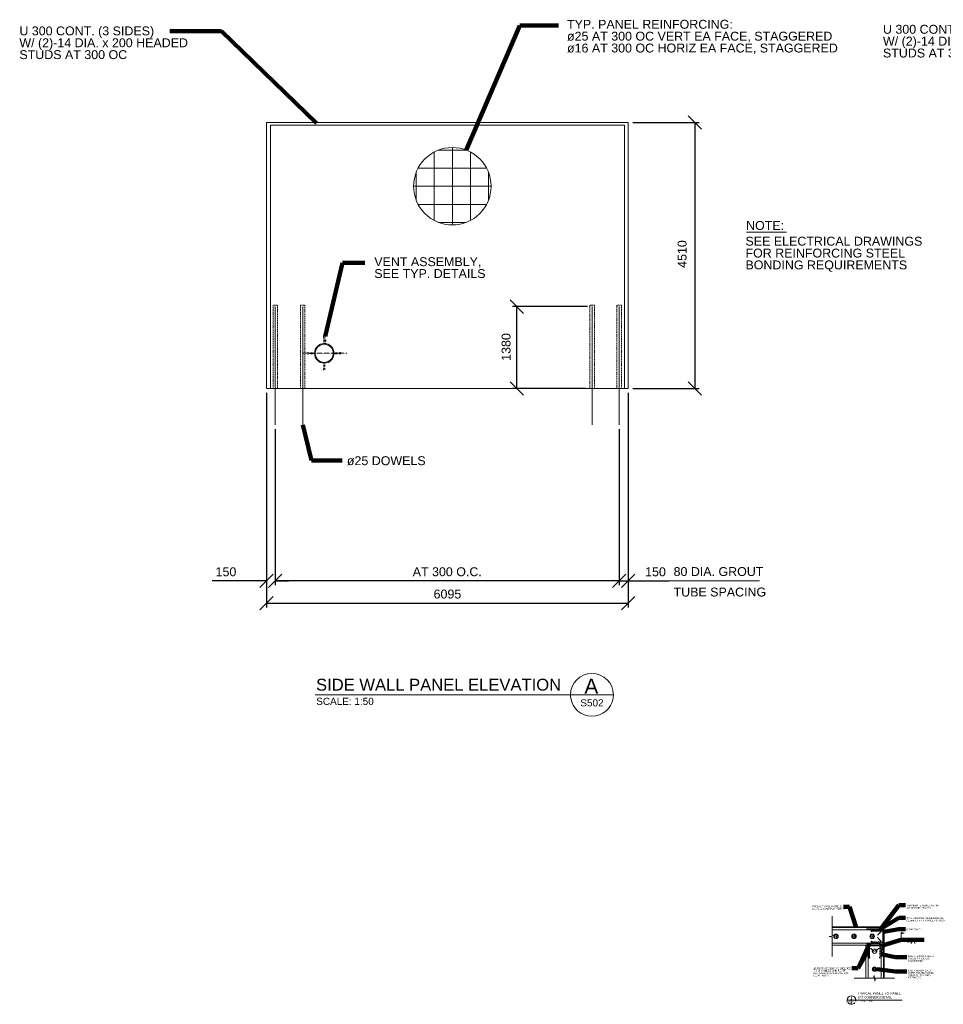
# Model space of a CAD drawing. Header units: inches. Extents: x -17073 to 14321, y -791 to 15809.
# Tile 1 of 2: x -17073 to -1508, y -791 to 15809. Entities that reach past the tile are written whole.
import ezdxf

# ---------------------------------------------------------------- set-up
doc = ezdxf.new("R2010")
doc.units = ezdxf.units.IN
doc.header["$LTSCALE"] = 0.5
doc.header["$MEASUREMENT"] = 0
for name, pattern in [('CENTER2', [1.125, 0.75, -0.125, 0.125, -0.125]), ('DASHED', [0.75, 0.5, -0.25]), ('DGN2', [40.699456, 20.349728, -20.349728]), ('DGN3', [61.049184, 40.699456, -20.349728]), ('HIDDEN2', [0.1875, 0.125, -0.0625])]:
    doc.linetypes.add(name, pattern=pattern)
doc.layers.get('Defpoints').update_dxf_attribs({"color": 5, "lineweight": 0})
for name, color, linetype, lineweight in [('G-ANN-TTLB', 7, 'Continuous', 0), ('G-ANNO-DIM', 1, 'Continuous', 0), ('G-ANNO-PATT', 9, 'Continuous', 0), ('G-ANNO-TEXT', 7, 'Continuous', 0), ('Level 1', 7, 'Continuous', 0), ('S-ANNO-DIMS', 2, 'Continuous', 0), ('S-ANNO-TEXT', 3, 'Continuous', 0), ('S-FNDN-WALL-CONC', 4, 'Continuous', 0), ('S-REIN-RBAR', 5, 'Continuous', 13), ('S-SECT-RBAR', 5, 'Continuous', 0), ('S-STRL-MISC', 2, 'Continuous', 0), ('S-WALL-LOAD', 3, 'Continuous', 13)]:
    doc.layers.add(name, color=color, linetype=linetype, lineweight=lineweight)
doc.styles.add('1 10', font='arial.ttf', dxfattribs={"height": 30})
doc.styles.add('1 20', font='arial.ttf', dxfattribs={"height": 60})
doc.styles.add('1 50', font='arial.ttf', dxfattribs={"height": 150})
doc.styles.get("Standard").update_dxf_attribs({"font": 'ARCHSTYL.shx', "width": 0.75, "height": 50.8})
doc.styles.add('SUBTITLE 4.7625', font='romans.shx', dxfattribs={"width": 0.8, "height": 4762.5})
doc.styles.add('TITLE20', font='simplex.shx', dxfattribs={"height": 127000})
doc.dimstyles.new('1 10', dxfattribs={"dimtxt": 30, "dimasz": 45, "dimexe": 15, "dimexo": 15, "dimgap": 15, "dimtad": 1, "dimdec": 0, "dimlfac": 0.003281, "dimzin": 11, "dimdsep": 46, "dimlunit": 3, "dimtxsty": '1 10', "dimblk1": 'OBLIQUE', "dimblk2": 'OBLIQUE', "dimsah": 1, "dimcen": 0, "dimadec": 4, "dimazin": 3, "dimtfac": 1, "dimtdec": 0, "dimtix": 1, "dimtofl": 0, "dimtmove": 0, "dimatfit": 3, "dimfxl": 1, "dimtolj": 1, "dimtzin": 0, "dimarcsym": 0})
doc.dimstyles.new('1 20', dxfattribs={"dimtxt": 60, "dimasz": 90, "dimexe": 30, "dimexo": 30, "dimgap": 30, "dimtad": 1, "dimdec": 0, "dimlfac": 0.003281, "dimzin": 11, "dimdsep": 46, "dimlunit": 3, "dimtxsty": '1 20', "dimblk1": 'OBLIQUE', "dimblk2": 'OBLIQUE', "dimsah": 1, "dimcen": 0, "dimadec": 4, "dimazin": 3, "dimtfac": 1, "dimtdec": 0, "dimtix": 1, "dimtofl": 0, "dimtmove": 0, "dimatfit": 3, "dimfxl": 1, "dimtolj": 1, "dimtzin": 0, "dimarcsym": 0})
doc.dimstyles.new('1 50', dxfattribs={"dimtxt": 150, "dimasz": 225, "dimexe": 75, "dimexo": 75, "dimgap": 75, "dimtad": 1, "dimdec": 0, "dimlfac": 0.003281, "dimzin": 11, "dimdsep": 46, "dimlunit": 5, "dimtxsty": '1 50', "dimblk1": 'OBLIQUE', "dimblk2": 'OBLIQUE', "dimsah": 1, "dimcen": 0, "dimadec": 4, "dimazin": 3, "dimtfac": 1, "dimtdec": 0, "dimtix": 1, "dimtofl": 0, "dimtmove": 0, "dimatfit": 3, "dimfxl": 1, "dimtolj": 1, "dimtzin": 0, "dimarcsym": 0})

# ---------------------------------------------------------------- blocks, each defined once
blk = doc.blocks.new('_Oblique')
at = {"color": 0, "linetype": 'ByBlock', "lineweight": -2}
blk.add_line((-0.5, -0.5), (0.5, 0.5), dxfattribs=at)
blk = doc.blocks.new('field1')
at = {"layer": 'Level 1'}
for p, q in [((0, 0), (0, 127)), ((48, 114), (0, 127)), ((48, 114), (0, 102))]:
    blk.add_line(p, q, dxfattribs=at)
at = {"layer": 'Level 1', "flags": 128}
for points in [[(1, 126), (44, 114), (1, 103), (1, 126)], [(2, 124), (40, 114), (2, 104), (2, 124)], [(3, 123), (36, 114), (3, 105), (3, 123)], [(4, 122), (32, 114), (4, 107), (4, 122)], [(5, 120), (28, 114), (5, 108), (5, 120)], [(6, 119), (24, 114), (6, 109), (6, 119)], [(7, 111), (7, 118), (20, 114), (7, 111)], [(8, 112), (8, 116), (16, 114), (8, 112)], [(9, 113), (9, 115), (12, 114), (9, 113)]]:
    blk.add_lwpolyline(points, dxfattribs=at)
blk = doc.blocks.new('AnonymousCell4')
at = {"layer": 'G-ANNO-TEXT'}
for p, q in [((6, 102), (6, -89)), ((-13, -92), (-13, -98)), ((10, -89), (-10, -89)), ((10, -102), (-10, -102)), ((13, -92), (13, -98))]:
    blk.add_line(p, q, dxfattribs=at)
at = {"layer": 'G-ANNO-TEXT', "flags": 128}
blk.add_lwpolyline([(6, 102), (-6, 102), (-6, -89)], dxfattribs=at)
at = {"layer": 'G-ANNO-TEXT'}
for centre, start, end in [((-10, -92), 90, 180), ((-10, -98), 180, 270), ((10, -92), 0, 90), ((10, -98), 270, 0)]:
    blk.add_arc(centre, 3.17, start, end, dxfattribs=at)
blk = doc.blocks.new('AnonymousCell5')
at = {"layer": 'G-ANNO-TEXT', "linetype": 'DGN2'}
for p, q in [((-6, 102), (-6, -89)), ((-13, -92), (-13, -98)), ((-10, -89), (10, -89)), ((-10, -102), (10, -102)), ((13, -92), (13, -98))]:
    blk.add_line(p, q, dxfattribs=at)
at = {"layer": 'G-ANNO-TEXT', "linetype": 'DGN2', "flags": 128}
blk.add_lwpolyline([(-6, 102), (6, 102), (6, -89)], dxfattribs=at)
at = {"layer": 'G-ANNO-TEXT', "linetype": 'DGN2'}
for centre, start, end in [((-10, -92), 90, 180), ((-10, -98), 180, 270), ((10, -92), 0, 90), ((10, -98), 270, 0)]:
    blk.add_arc(centre, 3.17, start, end, dxfattribs=at)
blk = doc.blocks.new('AnonymousCell6')
at = {"layer": 'G-ANNO-TEXT', "linetype": 'DGN2'}
for p, q in [((-102, 10), (-102, -10)), ((-92, 13), (-98, 13)), ((-89, 10), (-89, -10)), ((102, 6), (-89, 6)), ((-92, -13), (-98, -13))]:
    blk.add_line(p, q, dxfattribs=at)
at = {"layer": 'G-ANNO-TEXT', "linetype": 'DGN2', "flags": 128}
blk.add_lwpolyline([(102, 6), (102, -6), (-89, -6)], dxfattribs=at)
at = {"layer": 'G-ANNO-TEXT', "linetype": 'DGN2'}
for centre, start, end in [((-98, 10), 90, 180), ((-92, 10), 0, 90), ((-98, -10), 180, 270), ((-92, -10), 270, 0)]:
    blk.add_arc(centre, 3.17, start, end, dxfattribs=at)
blk = doc.blocks.new('AnonymousCell7')
at = {"layer": 'G-ANNO-TEXT'}
for p, q in [((-102, -10), (-102, 10)), ((-92, 13), (-98, 13)), ((-89, -10), (-89, 10)), ((-92, -13), (-98, -13)), ((102, -6), (-89, -6))]:
    blk.add_line(p, q, dxfattribs=at)
at = {"layer": 'G-ANNO-TEXT', "flags": 128}
blk.add_lwpolyline([(102, -6), (102, 6), (-89, 6)], dxfattribs=at)
at = {"layer": 'G-ANNO-TEXT'}
for centre, start, end in [((-98, 10), 90, 180), ((-92, 10), 0, 90), ((-98, -10), 180, 270), ((-92, -10), 270, 0)]:
    blk.add_arc(centre, 3.17, start, end, dxfattribs=at)
blk = doc.blocks.new('*D77')
at = {"layer": 'Defpoints', "color": 0, "lineweight": 0, "transparency": 16777216}
for p in [(-6818, 14074), (-6818, 9591), (-5695, 9591)]:
    blk.add_point(p, dxfattribs=at)
at = {"layer": 'G-ANNO-DIM', "color": 0, "lineweight": -2, "transparency": 16777216}
for p, q in [((-6743, 14074), (-5620, 14074)), ((-5695, 14074), (-5695, 9591)), ((-6743, 9591), (-5620, 9591))]:
    blk.add_line(p, q, dxfattribs=at)
at = {"layer": 'G-ANNO-DIM', "color": 0, "lineweight": -2, "transparency": 16777216, "xscale": 225, "yscale": 225, "zscale": 225}
for p, rotation in [((-5695, 14074), 90), ((-5695, 9591), 270)]:
    blk.add_blockref('_Oblique', p, dxfattribs=dict(at, rotation=rotation))
at = {"layer": 'G-ANNO-DIM', "color": 0, "transparency": 16777216, "insert": (-5909, 11858), "char_height": 150, "attachment_point": 5, "rotation": 90, "style": '1 50'}
blk.add_mtext('\\A1;{\\C256;4510}', dxfattribs=at)
blk = doc.blocks.new('*D82')
at = {"layer": 'Defpoints', "color": 0, "lineweight": 0, "transparency": 16777216}
for p in [(-12913, 9591), (-12767, 8981), (-12767, 6348)]:
    blk.add_point(p, dxfattribs=at)
at = {"layer": 'G-ANNO-DIM', "color": 0, "lineweight": -2, "transparency": 16777216}
for p, q in [((-12913, 9516), (-12913, 6273)), ((-12767, 8906), (-12767, 6273)), ((-12913, 6348), (-13830, 6348)), ((-12767, 6348), (-12542, 6348))]:
    blk.add_line(p, q, dxfattribs=at)
at = {"layer": 'G-ANNO-DIM', "color": 0, "lineweight": -2, "transparency": 16777216, "xscale": 225, "yscale": 225, "zscale": 225}
blk.add_blockref('_Oblique', (-12913, 6348), dxfattribs=at)
at = {"layer": 'G-ANNO-DIM', "color": 0, "lineweight": -2, "transparency": 16777216, "xscale": 225, "yscale": 225, "zscale": 225, "rotation": 180}
blk.add_blockref('_Oblique', (-12767, 6348), dxfattribs=at)
at = {"layer": 'G-ANNO-DIM', "color": 0, "transparency": 16777216, "insert": (-13597, 6500), "char_height": 150, "attachment_point": 5, "style": '1 50'}
blk.add_mtext('\\A1;{\\C256;150}', dxfattribs=at)
blk = doc.blocks.new('*D83')
at = {"layer": 'Defpoints', "color": 0, "lineweight": 0, "transparency": 16777216}
for p in [(-12767, 8981), (-6970, 8981), (-12767, 6348)]:
    blk.add_point(p, dxfattribs=at)
at = {"layer": 'G-ANNO-DIM', "color": 0, "lineweight": -2, "transparency": 16777216}
for p, q in [((-12767, 8906), (-12767, 6273)), ((-6970, 8906), (-6970, 6273)), ((-6970, 6348), (-12767, 6348))]:
    blk.add_line(p, q, dxfattribs=at)
at = {"layer": 'G-ANNO-DIM', "color": 0, "lineweight": -2, "transparency": 16777216, "xscale": 225, "yscale": 225, "zscale": 225, "rotation": 180}
blk.add_blockref('_Oblique', (-12767, 6348), dxfattribs=at)
at = {"layer": 'G-ANNO-DIM', "color": 0, "lineweight": -2, "transparency": 16777216, "xscale": 225, "yscale": 225, "zscale": 225}
blk.add_blockref('_Oblique', (-6970, 6348), dxfattribs=at)
at = {"layer": 'G-ANNO-DIM', "color": 0, "transparency": 16777216, "insert": (-9868, 6501), "char_height": 150, "attachment_point": 5, "style": '1 50'}
blk.add_mtext('\\A1;AT 300 O.C.', dxfattribs=at)
blk = doc.blocks.new('*D84')
at = {"layer": 'Defpoints', "color": 0, "lineweight": 0, "transparency": 16777216}
for p in [(-6818, 9591), (-6970, 8981), (-6970, 6348)]:
    blk.add_point(p, dxfattribs=at)
at = {"layer": 'G-ANNO-DIM', "color": 0, "lineweight": -2, "transparency": 16777216}
for p, q in [((-6818, 9516), (-6818, 6273)), ((-6970, 8906), (-6970, 6273)), ((-6970, 6348), (-6818, 6348)), ((-6818, 6348), (-6126, 6348))]:
    blk.add_line(p, q, dxfattribs=at)
at = {"layer": 'G-ANNO-DIM', "color": 0, "lineweight": -2, "transparency": 16777216, "xscale": 225, "yscale": 225, "zscale": 225, "rotation": 180}
blk.add_blockref('_Oblique', (-6970, 6348), dxfattribs=at)
at = {"layer": 'G-ANNO-DIM', "color": 0, "lineweight": -2, "transparency": 16777216, "xscale": 225, "yscale": 225, "zscale": 225}
blk.add_blockref('_Oblique', (-6818, 6348), dxfattribs=at)
at = {"layer": 'G-ANNO-DIM', "color": 0, "transparency": 16777216, "insert": (-6359, 6500), "char_height": 150, "attachment_point": 5, "style": '1 50'}
blk.add_mtext('\\A1;150', dxfattribs=at)
blk = doc.blocks.new('*D87')
at = {"layer": 'Defpoints', "color": 0, "lineweight": 0, "transparency": 16777216}
for p in [(-8696, 10971), (-7427, 10971), (-7465, 9591)]:
    blk.add_point(p, dxfattribs=at)
at = {"layer": 'G-ANNO-DIM', "color": 0, "lineweight": -2, "transparency": 16777216}
for p, q in [((-7502, 10971), (-8771, 10971)), ((-8696, 9591), (-8696, 10971)), ((-7540, 9591), (-8771, 9591))]:
    blk.add_line(p, q, dxfattribs=at)
at = {"layer": 'G-ANNO-DIM', "color": 0, "lineweight": -2, "transparency": 16777216, "xscale": 225, "yscale": 225, "zscale": 225}
for p, rotation in [((-8696, 10971), 90), ((-8696, 9591), 270)]:
    blk.add_blockref('_Oblique', p, dxfattribs=dict(at, rotation=rotation))
at = {"layer": 'G-ANNO-DIM', "color": 0, "transparency": 16777216, "insert": (-8876, 10291), "char_height": 150, "attachment_point": 5, "rotation": 90, "style": '1 50'}
blk.add_mtext('\\A1;{\\C256;1380}', dxfattribs=at)
blk = doc.blocks.new('*D88')
at = {"layer": 'Defpoints', "color": 0, "lineweight": 0, "transparency": 16777216}
for p in [(-12913, 9591), (-6818, 9591), (-6818, 5973)]:
    blk.add_point(p, dxfattribs=at)
at = {"layer": 'G-ANNO-DIM', "color": 0, "lineweight": -2, "transparency": 16777216}
for p, q in [((-12913, 9516), (-12913, 5898)), ((-6818, 9516), (-6818, 5898)), ((-12913, 5973), (-6818, 5973))]:
    blk.add_line(p, q, dxfattribs=at)
at = {"layer": 'G-ANNO-DIM', "color": 0, "lineweight": -2, "transparency": 16777216, "xscale": 225, "yscale": 225, "zscale": 225, "rotation": 180}
blk.add_blockref('_Oblique', (-12913, 5973), dxfattribs=at)
at = {"layer": 'G-ANNO-DIM', "color": 0, "lineweight": -2, "transparency": 16777216, "xscale": 225, "yscale": 225, "zscale": 225}
blk.add_blockref('_Oblique', (-6818, 5973), dxfattribs=at)
at = {"layer": 'G-ANNO-DIM', "color": 0, "transparency": 16777216, "insert": (-9865, 6125), "char_height": 150, "attachment_point": 5, "style": '1 50'}
blk.add_mtext('\\A1;6095', dxfattribs=at)

msp = doc.modelspace()

# ---------------------------------------------------------------- hatches: boundary and pattern name
at = {"layer": 'G-ANNO-PATT'}
h = msp.add_hatch(dxfattribs=at)
h.set_pattern_fill('DGN_CONCRETE2', color=256, scale=0.25, style=0, pattern_type=2)
h.set_pattern_definition([(136.6033, (-3261.2267, 380.0877), (-98.8435, 98.13375), [2.3806, -473.7345]), (139.6026, (-3263.2036, 357.3534), (-197.687, 163.55625), [2.2713, -451.992]), (140.397, (-3284.949, 375.672), (-49.42175, 32.71125), [2.5658, -254.0094]), (82.824, (-3263.2036, 357.3534), (49.42175, 359.82375), [1.9782, -393.6558]), (82.824, (-3261.2267, 380.0877), (49.42175, 359.82375), [1.9782, -393.6558]), (90, (-3284.95, 375.67), (-49.422, 3e-15), [1.963, -30.749]), (193.9394, (-3262.9565, 359.316), (-148.26525, -32.71125), [2.037, -405.3338]), (189.3956, (-3260.98, 382.05), (-148.26525, -32.71125), [2.004, -198.3713]), (189.396, (-3284.949, 377.634), (-148.26525, -32.71125), [2.004, -198.3713]), (137.9318, (-3254.802, 363.2414), (-148.26525, 130.845), [3.6616, -728.663]), (135.206, (-3291.127, 358.989), (-49.4218, 65.4225), [3.482, -135.803]), (185.8143, (-3254.3077, 366.022), (-296.5305, -32.71125), [3.229, -642.576]), (186.295, (-3290.6327, 361.7694), (-247.10875, -32.71125), [2.9833, -295.346]), (79.921, (-3254.802, 363.2414), (49.42175, 261.69), [2.824, -561.9835]), (79.921, (-3291.127, 358.989), (49.42175, 261.69), [2.824, -561.9835]), (113.3485, (-3246.8944, 369.4566), (-49.42175, 130.845), [2.494, -246.908]), (114.9326, (-3269.8755, 377.3073), (-49.42175, 98.13375), [2.3448, -466.6057]), (114.9326, (-3282.7252, 358.3347), (-49.42175, 98.13375), [2.3448, -466.6057]), (107.9395, (-3293.1038, 384.9944), (-98.8435, 294.40125), [2.4068, -478.9534]), (58.854, (-3246.894, 369.4566), (49.42175, 65.4225), [1.911, -189.193]), (56.119, (-3282.725, 358.3347), (148.26525, 228.97875), [1.773, -352.8426]), (56.119, (-3269.8755, 377.3073), (148.26525, 228.97875), [1.773, -352.8426]), (52.932, (-3293.104, 384.994), (49.4218, 32.7112), [2.05, -79.942]), (161.689, (-3281.737, 359.807), (-49.4217, 6e-08), [2.082, -102.033]), (161.689, (-3245.906, 371.092), (-49.4217, 6e-08), [2.082, -102.033]), (161.689, (-3268.887, 378.78), (-49.4218, 32.7113), [2.082, -102.033]), (161.689, (-3291.868, 386.63), (-49.4217, 6e-08), [2.082, -102.033])])
edge = h.paths.add_edge_path()
edge.add_arc((-3317.2, 356), 38.1, -180, 0, ccw=False)
edge.add_arc((-3317.2, 356), 38.1, 0, 180, ccw=False)
h = msp.add_hatch(dxfattribs=at)
h.set_pattern_fill('DGN_CONCRETE2', color=256, scale=0.25, style=0, pattern_type=2)
h.set_pattern_definition([(136.6033, (-2956.4267, 380.0877), (-98.8435, 98.13375), [2.3806, -473.7345]), (139.6026, (-2958.4036, 357.3534), (-197.687, 163.55625), [2.2713, -451.992]), (140.397, (-2980.149, 375.672), (-49.42175, 32.71125), [2.5658, -254.0094]), (82.824, (-2958.4036, 357.3534), (49.42175, 359.82375), [1.9782, -393.6558]), (82.824, (-2956.4267, 380.0877), (49.42175, 359.82375), [1.9782, -393.6558]), (90, (-2980.15, 375.67), (-49.422, 3e-15), [1.963, -30.749]), (193.9394, (-2958.1565, 359.316), (-148.26525, -32.71125), [2.037, -405.3338]), (189.3956, (-2956.18, 382.05), (-148.26525, -32.71125), [2.004, -198.3713]), (189.396, (-2980.149, 377.634), (-148.26525, -32.71125), [2.004, -198.3713]), (137.9318, (-2950.002, 363.2414), (-148.26525, 130.845), [3.6616, -728.663]), (135.206, (-2986.327, 358.989), (-49.4218, 65.4225), [3.482, -135.803]), (185.8143, (-2949.5077, 366.022), (-296.5305, -32.71125), [3.229, -642.576]), (186.295, (-2985.8327, 361.7694), (-247.10875, -32.71125), [2.9833, -295.346]), (79.921, (-2950.002, 363.2414), (49.42175, 261.69), [2.824, -561.9835]), (79.921, (-2986.327, 358.989), (49.42175, 261.69), [2.824, -561.9835]), (113.3485, (-2942.0944, 369.4566), (-49.42175, 130.845), [2.494, -246.908]), (114.9326, (-2965.0755, 377.3073), (-49.42175, 98.13375), [2.3448, -466.6057]), (114.9326, (-2977.9252, 358.3347), (-49.42175, 98.13375), [2.3448, -466.6057]), (107.9395, (-2988.3038, 384.9944), (-98.8435, 294.40125), [2.4068, -478.9534]), (58.854, (-2942.094, 369.4566), (49.42175, 65.4225), [1.911, -189.193]), (56.119, (-2977.925, 358.3347), (148.26525, 228.97875), [1.773, -352.8426]), (56.119, (-2965.0755, 377.3073), (148.26525, 228.97875), [1.773, -352.8426]), (52.932, (-2988.304, 384.994), (49.4218, 32.7112), [2.05, -79.942]), (161.689, (-2976.937, 359.807), (-49.4217, 6e-08), [2.082, -102.033]), (161.689, (-2941.106, 371.092), (-49.4217, 6e-08), [2.082, -102.033]), (161.689, (-2964.087, 378.78), (-49.4218, 32.7113), [2.082, -102.033]), (161.689, (-2987.068, 386.63), (-49.4217, 6e-08), [2.082, -102.033])])
edge = h.paths.add_edge_path()
edge.add_arc((-3012.4, 356), 38.1, -180, 0, ccw=False)
edge.add_arc((-3012.4, 356), 38.1, 0, 180, ccw=False)
h = msp.add_hatch(dxfattribs=at)
h.set_pattern_fill('DGN_CONCRETE2', color=256, scale=0.25, style=0, pattern_type=2)
h.set_pattern_definition([(136.6033, (-2651.6267, 380.0877), (-98.8435, 98.13375), [2.3806, -473.7345]), (139.6026, (-2653.6036, 357.3534), (-197.687, 163.55625), [2.2713, -451.992]), (140.397, (-2675.349, 375.672), (-49.42175, 32.71125), [2.5658, -254.0094]), (82.824, (-2653.6036, 357.3534), (49.42175, 359.82375), [1.9782, -393.6558]), (82.824, (-2651.6267, 380.0877), (49.42175, 359.82375), [1.9782, -393.6558]), (90, (-2675.35, 375.67), (-49.422, 3e-15), [1.963, -30.749]), (193.9394, (-2653.3565, 359.316), (-148.26525, -32.71125), [2.037, -405.3338]), (189.3956, (-2651.38, 382.05), (-148.26525, -32.71125), [2.004, -198.3713]), (189.396, (-2675.349, 377.634), (-148.26525, -32.71125), [2.004, -198.3713]), (137.9318, (-2645.202, 363.2414), (-148.26525, 130.845), [3.6616, -728.663]), (135.206, (-2681.527, 358.989), (-49.4218, 65.4225), [3.482, -135.803]), (185.8143, (-2644.7077, 366.022), (-296.5305, -32.71125), [3.229, -642.576]), (186.295, (-2681.0327, 361.7694), (-247.10875, -32.71125), [2.9833, -295.346]), (79.921, (-2645.202, 363.2414), (49.42175, 261.69), [2.824, -561.9835]), (79.921, (-2681.527, 358.989), (49.42175, 261.69), [2.824, -561.9835]), (113.3485, (-2637.2944, 369.4566), (-49.42175, 130.845), [2.494, -246.908]), (114.9326, (-2660.2755, 377.3073), (-49.42175, 98.13375), [2.3448, -466.6057]), (114.9326, (-2673.1252, 358.3347), (-49.42175, 98.13375), [2.3448, -466.6057]), (107.9395, (-2683.5038, 384.9944), (-98.8435, 294.40125), [2.4068, -478.9534]), (58.854, (-2637.294, 369.4566), (49.42175, 65.4225), [1.911, -189.193]), (56.119, (-2673.125, 358.3347), (148.26525, 228.97875), [1.773, -352.8426]), (56.119, (-2660.2755, 377.3073), (148.26525, 228.97875), [1.773, -352.8426]), (52.932, (-2683.504, 384.994), (49.4218, 32.7112), [2.05, -79.942]), (161.689, (-2672.137, 359.807), (-49.4217, 6e-08), [2.082, -102.033]), (161.689, (-2636.306, 371.092), (-49.4217, 6e-08), [2.082, -102.033]), (161.689, (-2659.287, 378.78), (-49.4218, 32.7113), [2.082, -102.033]), (161.689, (-2682.268, 386.63), (-49.4217, 6e-08), [2.082, -102.033])])
edge = h.paths.add_edge_path()
edge.add_arc((-2707.6, 356), 38.1, -180, 0, ccw=False)
edge.add_arc((-2707.6, 356), 38.1, 0, 180, ccw=False)
h = msp.add_hatch(dxfattribs=at)
h.set_pattern_fill('DGN_CONCRETE2', color=256, scale=0.25, style=0, pattern_type=2)
h.set_pattern_definition([(136.6033, (-2611.5357, 129.5347), (-98.8435, 98.13375), [2.3806, -473.7345]), (139.6026, (-2613.5126, 106.8004), (-197.687, 163.55625), [2.2713, -451.992]), (140.397, (-2635.258, 125.119), (-49.42175, 32.71125), [2.5658, -254.0094]), (82.824, (-2613.5126, 106.8004), (49.42175, 359.82375), [1.9782, -393.6558]), (82.824, (-2611.5357, 129.5347), (49.42175, 359.82375), [1.9782, -393.6558]), (90, (-2635.26, 125.12), (-49.422, 3e-15), [1.963, -30.749]), (193.9394, (-2613.2655, 108.763), (-148.26525, -32.71125), [2.037, -405.3338]), (189.3956, (-2611.289, 131.497), (-148.26525, -32.71125), [2.004, -198.3713]), (189.396, (-2635.258, 127.081), (-148.26525, -32.71125), [2.004, -198.3713]), (137.9318, (-2605.111, 112.6884), (-148.26525, 130.845), [3.6616, -728.663]), (135.206, (-2641.436, 108.436), (-49.4218, 65.4225), [3.482, -135.803]), (185.8143, (-2604.6167, 115.469), (-296.5305, -32.71125), [3.229, -642.576]), (186.295, (-2640.9417, 111.2164), (-247.10875, -32.71125), [2.9833, -295.346]), (79.921, (-2605.111, 112.6884), (49.42175, 261.69), [2.824, -561.9835]), (79.921, (-2641.436, 108.436), (49.42175, 261.69), [2.824, -561.9835]), (113.3485, (-2597.2034, 118.9036), (-49.42175, 130.845), [2.494, -246.908]), (114.9326, (-2620.1845, 126.7543), (-49.42175, 98.13375), [2.3448, -466.6057]), (114.9326, (-2633.0342, 107.7817), (-49.42175, 98.13375), [2.3448, -466.6057]), (107.9395, (-2643.4128, 134.4414), (-98.8435, 294.40125), [2.4068, -478.9534]), (58.854, (-2597.203, 118.9036), (49.42175, 65.4225), [1.911, -189.193]), (56.119, (-2633.034, 107.7817), (148.26525, 228.97875), [1.773, -352.8426]), (56.119, (-2620.1845, 126.7543), (148.26525, 228.97875), [1.773, -352.8426]), (52.932, (-2643.413, 134.441), (49.4218, 32.7112), [2.05, -79.942]), (161.689, (-2632.046, 109.254), (-49.4217, 6e-08), [2.082, -102.033]), (161.689, (-2596.215, 120.539), (-49.4217, 6e-08), [2.082, -102.033]), (161.689, (-2619.196, 128.226), (-49.4218, 32.7113), [2.082, -102.033]), (161.689, (-2642.177, 136.077), (-49.4217, 6e-08), [2.082, -102.033])])
edge = h.paths.add_edge_path()
edge.add_arc((-2667.5, 105.4), 38.1, -180, 0, ccw=False)
edge.add_arc((-2667.5, 105.4), 38.1, 0, 180, ccw=False)
h = msp.add_hatch(dxfattribs=at)
h.set_pattern_fill('DGN_CONCRETE2', color=256, scale=0.25, style=0, pattern_type=2)
h.set_pattern_definition([(136.6033, (-2611.5357, -175.2653), (-98.8435, 98.13375), [2.3806, -473.7345]), (139.6026, (-2613.5126, -197.9996), (-197.687, 163.55625), [2.2713, -451.992]), (140.397, (-2635.258, -179.681), (-49.42175, 32.71125), [2.5658, -254.0094]), (82.824, (-2613.5126, -197.9996), (49.42175, 359.82375), [1.9782, -393.6558]), (82.824, (-2611.5357, -175.2653), (49.42175, 359.82375), [1.9782, -393.6558]), (90, (-2635.26, -179.68), (-49.422, 3e-15), [1.963, -30.749]), (193.9394, (-2613.2655, -196.037), (-148.26525, -32.71125), [2.037, -405.3338]), (189.3956, (-2611.289, -173.303), (-148.26525, -32.71125), [2.004, -198.3713]), (189.396, (-2635.258, -177.719), (-148.26525, -32.71125), [2.004, -198.3713]), (137.9318, (-2605.111, -192.1116), (-148.26525, 130.845), [3.6616, -728.663]), (135.206, (-2641.436, -196.364), (-49.4218, 65.4225), [3.482, -135.803]), (185.8143, (-2604.6167, -189.331), (-296.5305, -32.71125), [3.229, -642.576]), (186.295, (-2640.9417, -193.5836), (-247.10875, -32.71125), [2.9833, -295.346]), (79.921, (-2605.111, -192.1116), (49.42175, 261.69), [2.824, -561.9835]), (79.921, (-2641.436, -196.364), (49.42175, 261.69), [2.824, -561.9835]), (113.3485, (-2597.2034, -185.8964), (-49.42175, 130.845), [2.494, -246.908]), (114.9326, (-2620.1845, -178.0457), (-49.42175, 98.13375), [2.3448, -466.6057]), (114.9326, (-2633.0342, -197.0183), (-49.42175, 98.13375), [2.3448, -466.6057]), (107.9395, (-2643.4128, -170.3586), (-98.8435, 294.40125), [2.4068, -478.9534]), (58.854, (-2597.203, -185.8964), (49.42175, 65.4225), [1.911, -189.193]), (56.119, (-2633.034, -197.0183), (148.26525, 228.97875), [1.773, -352.8426]), (56.119, (-2620.1845, -178.0457), (148.26525, 228.97875), [1.773, -352.8426]), (52.932, (-2643.413, -170.359), (49.4218, 32.7112), [2.05, -79.942]), (161.689, (-2632.046, -195.546), (-49.4217, 6e-08), [2.082, -102.033]), (161.689, (-2596.215, -184.261), (-49.4217, 6e-08), [2.082, -102.033]), (161.689, (-2619.196, -176.574), (-49.4218, 32.7113), [2.082, -102.033]), (161.689, (-2642.177, -168.723), (-49.4217, 6e-08), [2.082, -102.033])])
edge = h.paths.add_edge_path()
edge.add_arc((-2667.5, -199.4), 38.1, -180, 0, ccw=False)
edge.add_arc((-2667.5, -199.4), 38.1, 0, 180, ccw=False)
at = {"layer": 'G-ANNO-TEXT'}
h = msp.add_hatch(dxfattribs=at)
h.set_pattern_fill('USER', color=256, scale=6.35, angle=45, style=0, pattern_type=0)
h.set_pattern_definition([(45, (-2833.5685, 415.037), (-4.49013, 4.49013), [])])
h.paths.add_polyline_path([(-2502.4, 516.1), (-3383.1, 516.1), (-3383.1, 516.1), (-3383.1, 503.4), (-2590.5, 503.4), (-2515.1, 503.4), (-2515.1, 203.6), (-2515.1, 153.6), (-2515.1, 152.8), (-2502.4, 152.8)])
h = msp.add_hatch(dxfattribs=at)
h.set_pattern_fill('USER', color=256, scale=6.35, angle=45, style=0, pattern_type=0)
h.set_pattern_definition([(45, (-2464.222, -52.9205), (-4.49013, 4.49013), [])])
h.paths.add_polyline_path([(-2514.7, -351.8), (-2502.4, -351.8), (-2502.4, -351.8), (-2502.4, 152.8), (-2515.1, 152.8), (-2515.1, -351.8)])

# ---------------------------------------------------------------- linework, layer by layer
at = {"layer": 'G-ANN-TTLB', "color": 7, "linetype": 'Continuous', "lineweight": 13}
for p, q in [((-12092.1, 4426.9, 4297.6), (-7068.4, 4426.9, 4297.6)), ((-3129.4, -718.9), (-2200, -718.9))]:
    msp.add_line(p, q, dxfattribs=at)
at = {"layer": 'G-ANN-TTLB', "color": 7, "linetype": 'Continuous', "lineweight": 0}
msp.add_line((-3129.4, -718.9), (-2874.7, -718.9), dxfattribs=at)
for centre, radius, start, end in [((-7429.3, 4426.9, 4297.6), 360.9, 0, 180), ((-7429.3, 4426.9, 4297.6), 361, 180, 188.86916), ((-7429.3, 4426.9, 4297.6), 361, 188.86916, 350.56955), ((-7429.3, 4426.9, 4297.6), 361, 350.56955, 0), ((-3057.2, -718.9), 72.2, 0, 180), ((-3057.2, -718.9), 72.2, 180, 188.86916), ((-3057.2, -718.9), 72.2, 216.8075, 321.02453), ((-3057.2, -718.9), 72.2, 350.56955, 0)]:
    msp.add_arc(centre, radius, start, end, dxfattribs=at)
at = {"layer": 'G-ANNO-DIM'}
msp.add_line((-6366.4, 6348.1), (-4607, 6348.1), dxfattribs=at)
at = {"layer": 'G-ANNO-PATT', "flags": 128}
for points in [[(-3279.1, 356, -1), (-3355.3, 356, -1), (-3355.3, 356, -1), (-3279.1, 356)], [(-2974.3, 356, -1), (-3050.5, 356, -1), (-3050.5, 356, -1), (-2974.3, 356)], [(-2669.5, 356, -1), (-2745.7, 356, -1), (-2745.7, 356, -1), (-2669.5, 356)], [(-2629.4, 105.4, -1), (-2705.6, 105.4, -1), (-2705.6, 105.4, -1), (-2629.4, 105.4)], [(-2629.4, -199.4, -1), (-2705.6, -199.4, -1), (-2705.6, -199.4, -1), (-2629.4, -199.4)]]:
    msp.add_lwpolyline(points, format="xyb", dxfattribs=at)
at = {"layer": 'G-ANNO-TEXT'}
for p, q in [((-4826.6, 12226.4), (-4151.8, 12226.4)), ((-2502.4, 516.1), (-3383.1, 516.1)), ((-2502.4, 516.1), (-2502.4, -351.8)), ((-2018.3, 295.6), (-2052.8, 235.8)), ((-2018.3, 295.6), (-1983.7, 235.8)), ((-3059.5, -718.9), (-3059.5, -791))]:
    msp.add_line(p, q, dxfattribs=at)
at = {"layer": 'G-ANNO-TEXT', "linetype": 'DGN3', "extrusion": (0, 0, -1), "flags": 128}
for points in [[(12726.5, 9591.3), (12802.5, 9591.3), (12802.5, 10995.9), (12726.5, 10995.9), (12726.5, 9591.3)], [(12266, 9591.3), (12342, 9591.3), (12342, 10995.9), (12266, 10995.9), (12266, 9591.3)]]:
    msp.add_lwpolyline(points, dxfattribs=at)
at = {"layer": 'G-ANNO-TEXT', "linetype": 'DGN3', "flags": 128}
for points in [[(-7465.1, 9591.3), (-7389.1, 9591.3), (-7389.1, 10996.5), (-7465.1, 10996.5), (-7465.1, 9591.3)], [(-7008.1, 9591.3), (-6932.1, 9591.3), (-6932.1, 10996.1), (-7008.1, 10996.1), (-7008.1, 9591.3)]]:
    msp.add_lwpolyline(points, dxfattribs=at)
at = {"layer": 'G-ANNO-TEXT', "flags": 128}
for points in [[(-3383.1, 694), (-3383.1, 516.3), (-3383.1, 378.4), (-3334.9, 367.4), (-3431.4, 350.5), (-3383.1, 339.6), (-3383.1, 14.4)], [(-2502.4, 516.1), (-3383.1, 516.1), (-3383.1, 516.1), (-3383.1, 503.4), (-2590.5, 503.4), (-2515.1, 503.4), (-2515.1, 203.6), (-2515.1, 203.6), (-2515.1, 153.6), (-2515.1, 152.8), (-2502.4, 152.8), (-2502.4, 516.1)], [(-2514.7, -351.8), (-2502.4, -351.8), (-2502.4, -351.8), (-2502.4, 152.8), (-2515.1, 152.8), (-2515.1, -351.8), (-2514.7, -351.8)], [(-2330.6, -351.8), (-2514.7, -351.8), (-2652.6, -351.8), (-2663.6, -400), (-2675.4, -303.6), (-2686.4, -351.8), (-3012.5, -351.8)]]:
    msp.add_lwpolyline(points, dxfattribs=at)
at = {"layer": 'Level 1', "flags": 128}
for points in [[(-2532.5, 490.3), (-2583.9, 494.6), (-2583.9, 494.6, -0.3734409), (-2590.5, 502.2), (-2590.5, 502.2), (-2590.5, 503.4), (-2515.1, 503.4), (-2515.1, 203.6), (-2590.5, 203.6), (-2590.5, 204.8), (-2590.5, 204.8), (-2590.5, 204.8, -0.3734409), (-2583.9, 212.3), (-2583.9, 212.3), (-2532.5, 216.7), (-2532.5, 216.7, 0.3666986), (-2526.2, 224.2), (-2526.2, 224.2), (-2526.2, 482.8), (-2526.2, 482.8, 0.3666986), (-2532.5, 490.3)], [(-2801.7, 186.1), (-2806.1, 134.7), (-2806.1, 134.7, -0.3734409), (-2813.7, 128.2), (-2813.7, 128.2), (-2814.9, 128.2), (-2814.9, 203.6), (-2515.1, 203.6), (-2515.1, 128.2), (-2516.3, 128.2), (-2516.3, 128.2), (-2516.3, 128.2, -0.3734409), (-2523.8, 134.7), (-2523.8, 134.7), (-2528.2, 186.1), (-2528.2, 186.1, 0.3666986), (-2535.7, 192.5), (-2535.7, 192.5), (-2794.2, 192.5), (-2794.2, 192.5, 0.3666986), (-2801.7, 186.1)]]:
    msp.add_lwpolyline(points, format="xyb", dxfattribs=at)
at = {"layer": 'S-ANNO-DIMS', "linetype": 'CENTER2', "ltscale": 0.5}
for p, q in [((-12303.5, 10602.5), (-12303.5, 9694.8)), ((-11561, 10184.3), (-12312.4, 10184.3))]:
    msp.add_line(p, q, dxfattribs=at)
at = {"layer": 'S-ANNO-TEXT'}
for radius in [165, 152]:
    msp.add_circle((-11940.4, 10184.3), radius, dxfattribs=at)
at = {"layer": 'S-FNDN-WALL-CONC', "extrusion": (0, 0, -1), "flags": 128}
msp.add_lwpolyline([(12913.5, 14074.3), (6817.6, 14074.3), (6817.6, 9591.3), (12913.5, 9591.3), (12913.5, 14074.3)], dxfattribs=at)
at = {"layer": 'S-FNDN-WALL-CONC'}
msp.add_circle((-9782.2, 13001.3), 653, dxfattribs=at)
at = {"layer": 'S-REIN-RBAR'}
for p, q in [((-2589.7, 465.3), (-3383.1, 465.3)), ((-2528, 480), (-2802.4, 480)), ((-2570.7, 419.5), (-2616.4, 373.7)), ((-2570.7, 287.5), (-2616.4, 333.3)), ((-2589.7, 241.7), (-3383.1, 241.7)), ((-2528, 227), (-2802.4, 227)), ((-2791.5, 190.7), (-2791.5, 12.9)), ((-2538.5, 190.7), (-2538.5, 12.9)), ((-2776.8, 129), (-2776.8, -351.8)), ((-2730.9, 148), (-2685.2, 102.2)), ((-2599, 148), (-2644.8, 102.2)), ((-2553.2, 129), (-2553.2, -351.8))]:
    msp.add_line(p, q, dxfattribs=at)
for centre, start, end in [((-2589.7, 438.5), 315, 90), ((-2589.7, 268.5), 270, 45), ((-2749.9, 129), 45, 180), ((-2580, 129), 0, 135)]:
    msp.add_arc(centre, 26.9, start, end, dxfattribs=at)
at = {"layer": 'S-SECT-RBAR'}
for p, q in [((-9782.2, 12348.3), (-9782.2, 13654.3)), ((-10087.2, 12423.9), (-10087.2, 13578.7)), ((-9549.2, 13611.3), (-10015.2, 13611.3)), ((-9477.2, 12423.9), (-9477.2, 13578.7)), ((-9204.8, 13306.3), (-10359.6, 13306.3)), ((-10392.2, 12768.3), (-10392.2, 13234.3)), ((-9172.2, 12768.3), (-9172.2, 13234.3)), ((-9129.2, 13001.3), (-10435.2, 13001.3)), ((-9204.8, 12696.3), (-10359.6, 12696.3)), ((-9549.2, 12391.3), (-10015.2, 12391.3)), ((-12766.5, 8981.3), (-12766.5, 10971.6)), ((-12304, 8981.3), (-12304, 10971.6)), ((-7427.1, 8981.3), (-7427.1, 10971.4)), ((-6970.1, 8981.3), (-6970.1, 10971.4))]:
    msp.add_line(p, q, dxfattribs=at)
at = {"layer": 'S-STRL-MISC'}
for p, q in [((-12847.5, 9591.3), (-12847.5, 14032.3)), ((-12847.5, 14032.3), (-6883.6, 14032.3)), ((-6883.6, 14032.3), (-6883.6, 9591.3))]:
    msp.add_line(p, q, dxfattribs=at)
at = {"layer": 'S-STRL-MISC', "linetype": 'HIDDEN2', "ltscale": 0.75}
for p, q in [((-11947.5, 10349.1), (-11947.5, 10451.1)), ((-11933.2, 10349.1), (-11933.2, 10451.1)), ((-11916.5, 10334.9), (-11916.5, 10436.9)), ((-12105.1, 10190.2), (-12207.1, 10190.2)), ((-12105.1, 10175.9), (-12207.1, 10175.9)), ((-11775.5, 10191.4), (-11673.5, 10191.4)), ((-11775.5, 10177.2), (-11673.5, 10177.2)), ((-11946.9, 10019.5), (-11946.9, 9917.5)), ((-11932.6, 10019.5), (-11932.6, 9917.5))]:
    msp.add_line(p, q, dxfattribs=at)
at = {"layer": 'S-STRL-MISC', "linetype": 'HIDDEN2', "ltscale": 0.5, "flags": 128}
for points in [[(-11957, 10451.1), (-11923.7, 10451.1), (-11923.7, 10465.4), (-11957, 10465.4), (-11957, 10451.1)], [(-12207.1, 10166.4), (-12207.1, 10199.7), (-12221.4, 10199.7), (-12221.4, 10166.4), (-12207.1, 10166.4)]]:
    msp.add_lwpolyline(points, dxfattribs=at)
at = {"layer": 'S-STRL-MISC', "linetype": 'HIDDEN2', "ltscale": 0.5, "extrusion": (0, 0, -1), "flags": 128}
for points in [[(11673.5, 10167.6), (11673.5, 10201), (11659.2, 10201), (11659.2, 10167.6), (11673.5, 10167.6)], [(11956.4, 9917.5), (11923.1, 9917.5), (11923.1, 9903.2), (11956.4, 9903.2), (11956.4, 9917.5)]]:
    msp.add_lwpolyline(points, dxfattribs=at)
at = {"layer": 'S-WALL-LOAD'}
for p, q in [((-2590.5, 503.4), (-3383.1, 503.4)), ((-2590.5, 203.6), (-3383.1, 203.6)), ((-2814.9, 203.6), (-2814.9, -351.8)), ((-2515.1, 203.6), (-2515.1, -351.8))]:
    msp.add_line(p, q, dxfattribs=at)

# ---------------------------------------------------------------- block references
at = {"color": 7, "linetype": 'Continuous', "lineweight": 0}
for name, p in [('AnonymousCell7', (-2622.8, 448.7)), ('field1', (-2217, 294.9)), ('AnonymousCell4', (-2760.2, 90.9))]:
    msp.add_blockref(name, p, dxfattribs=at)
at = {"color": 7, "linetype": 'DASHED', "lineweight": 0}
for name, p in [('AnonymousCell6', (-2622.8, 258.3)), ('AnonymousCell5', (-2569.8, 90.9))]:
    msp.add_blockref(name, p, dxfattribs=at)

# ---------------------------------------------------------------- texts
at = {"layer": 'G-ANN-TTLB', "color": 7, "linetype": 'Continuous', "lineweight": 13, "attachment_point": 7}
for s, insert, char_height, style in [('SIDE WALL PANEL ELEVATION', (-12078.8, 4494.5, 4297.6), 200, '1 50'), ('{\\fArial|b0|i0|c0|p34;\\W1;TYPICAL PANEL-TO-PANEL\\P(AT CORNER) DETAIL}', (-2947.6, -705.4), 40, 'SUBTITLE 4.7625')]:
    msp.add_mtext(s, dxfattribs=dict(at, insert=insert, char_height=char_height, style=style))
at = {"layer": 'G-ANN-TTLB', "color": 7, "linetype": 'Continuous', "lineweight": 0}
for s, insert, char_height, attachment_point, style in [('{\\fArial|b0|i0|c0|p34;A}', (-7440.4, 4573, 4297.6), 250, 5, 'TITLE20'), ('SCALE: 1:50', (-11591, 4255.5, 4297.6), 120, 8, '1 50'), ('{\\fArial|b0|i0|c0|p34;S502}', (-7429.3, 4229.8, 4297.6), 120, 8, 'TITLE20'), ('{\\fArial|b0|i0|c0|p34;S101}', (-3111.6, -758.3), 24, 8, 'TITLE20'), ('{\\fArial|b0|i0|c0|p34;1}', (-3059.5, -689.7), 50, 5, 'TITLE20'), ('{\\fArial|b0|i0|c0|p34;S502}', (-3012.7, -758.3), 24, 8, 'TITLE20')]:
    msp.add_mtext(s, dxfattribs=dict(at, insert=insert, char_height=char_height, attachment_point=attachment_point, style=style))
at = {"layer": 'G-ANN-TTLB', "color": 7, "linetype": 'Continuous', "lineweight": 0, "insert": (-2793.8, -753.2), "char_height": 24, "attachment_point": 8}
msp.add_mtext('{\\fArial|b0|i0|c0|p34;\\W1;SCALE: 1:10}', dxfattribs=at)
at = {"layer": 'G-ANNO-DIM', "color": 7, "char_height": 150, "attachment_point": 1, "line_spacing_factor": 0.8}
for s, insert, style in [('TYP. PANEL REINFORCING:\\Pø25 AT 300 OC VERT EA FACE, STAGGERED\\Pø16 AT 300 OC HORIZ EA FACE, STAGGERED', (-7849.5, 15806.6), '1 50'), ('U 300 CONT. (3 SIDES)\\PW/ (2)-14 DIA. x 200 HEADED \\PSTUDS AT 300 OC', (-17078.6, 15695.3), '1 20'), ('U 300 CONT. (3 SIDES)\\PW/ (2)-14 DIA. x 200 HEADED \\PSTUDS AT 300 OC', (-2525, 15722.4), '1 20'), ('NOTE:', (-4831.8, 12415), '1 50'), ('SEE ELECTRICAL DRAWINGS\\PFOR REINFORCING STEEL\\PBONDING REQUIREMENTS', (-4841.8, 12149.9), '1 50'), ('ø25 DOWELS', (-11559.6, 8449), '1 50')]:
    msp.add_mtext(s, dxfattribs=dict(at, insert=insert, style=style))
at = {"layer": 'G-ANNO-TEXT', "color": 7, "attachment_point": 1, "line_spacing_factor": 0.8}
for s, insert, char_height, style in [('VENT ASSEMBLY,\\PSEE TYP. DETAILS', (-11097.6, 11804.4), 150, '1 50'), ('80 DIA. GROUT', (-6053.8, 6579.8), 150, '1 50'), ('TUBE SPACING', (-6053.8, 6234.8), 150, '1 50'), ('PRECAST WALL PANELS,\\PSEE SECTONS FOR REINF.', (-3725.7, 875), 30, '1 10'), ('TERMINATE HORIZ. REINF.\\PW/ SEISMIC HOOKS', (-2119.7, 890.9), 30, '1 10'), ('WATERPROOFING MEMBRANE\\P(1.5mm), TYP AT WALLS & ROOF.', (-2128.3, 677.9), 30, '1 10'), ('U 300 CONT.', (-2135.5, 484.2), 30, '1 10'), ('10', (-2125.9, 273.4), 30, '1 10'), ('14 DIA. x 200 HEADED\\PSTUDS AT 300 O.C., \\PSTAGGERED.', (-2107.9, 37.4), 30, '1 10'), ('ø14 BAR AT 1500 O.C. WELDED\\PTO CHANNELS AND REINF. \\P(EA. FACE) FOR ELECTRICAL \\PCONTINUITY.', (-3694.4, -169.7), 30, '1 10'), ('80 DIAMETER GALV.\\PCORRUGATED STEEL\\PCONDUIT (0.63mm)\\PAT 300 O.C.', (-2107.9, -204.9), 30, '1 10')]:
    msp.add_mtext(s, dxfattribs=dict(at, insert=insert, char_height=char_height, style=style))

# ---------------------------------------------------------------- dimensions: what is measured, and where the dimension line sits
at = {"layer": 'G-ANNO-DIM'}
for base, p1, p2, angle, text, override, picture, middle, turn in [((-5695.5, 9591.3), (-6817.6, 14074.3), (-6817.6, 9591.3), 270, '{\\C256;4510}', {"dimlfac": 1, "dimtmove": 2, "dimfrac": 2}, '*D77', (-5908.5, 11857.6), 270), ((-8695.8, 10971.4), (-7465.1, 9591.3), (-7427.1, 10971.4), 90, '{\\C256;<>}', {"dimscale": 1, "dimtxt": 150, "dimasz": 225, "dimexe": 75, "dimexo": 75, "dimgap": 75, "dimtad": 1, "dimtih": 0, "dimtoh": 0, "dimlfac": 1, "dimblk1": 'Oblique', "dimblk2": 'Oblique', "dimsah": 1, "dimcen": 0, "dimse1": 0, "dimse2": 0, "dimtol": 0, "dimtfac": 1, "dimtix": 1, "dimtofl": 0, "dimtmove": 2, "dimatfit": 3, "dimfrac": 2}, '*D87', (-8875.8, 10291), 90)]:
    dim = msp.add_linear_dim(base=base, p1=p1, p2=p2, angle=angle, text=text, dimstyle='1 50', override=override, dxfattribs=at)
    dim.commit()
    dim.dimension.update_dxf_attribs({"geometry": picture, "text_midpoint": middle, "dimtype": 160, "text_rotation": turn})
for base, p1, p2, text, override, picture, middle in [((-12766.5, 6348.1), (-12912.6, 9591.3), (-12766.5, 8981.3), '{\\C256;150}', {"dimlfac": 1, "dimfrac": 2}, '*D82', (-13596.9, 6348.1)), ((-6970.1, 6348.1), (-6817.6, 9591.3), (-6970.1, 8981.3), '150', {"dimlfac": 1, "dimpost": '<>', "dimfrac": 2}, '*D84', (-6359.2, 6348.1))]:
    dim = msp.add_linear_dim(base=base, p1=p1, p2=p2, text=text, dimstyle='1 50', override=override, dxfattribs=at)
    dim.commit()
    dim.dimension.update_dxf_attribs({"geometry": picture, "text_midpoint": middle, "dimtype": 160})
dim = msp.add_linear_dim(base=(-6817.6, 5973.3), p1=(-12912.6, 9591.3), p2=(-6817.6, 9591.3), dimstyle='1 50', override={"dimlfac": 1, "dimpost": '<>', "dimfrac": 2}, dxfattribs=at)
dim.commit()
dim.dimension.update_dxf_attribs({"geometry": '*D88', "text_midpoint": (-9865.1, 6124.9)})
dim = msp.add_linear_dim(base=(-12766.5, 6348.1), p1=(-6970.1, 8981.3), p2=(-12766.5, 8981.3), text='AT 300 O.C.', dimstyle='1 50', override={"dimscale": 1, "dimtxt": 150, "dimasz": 225, "dimexe": 75, "dimexo": 75, "dimgap": 75, "dimtad": 1, "dimjust": 0, "dimtih": 0, "dimtoh": 0, "dimlfac": 1, "dimpost": '<>', "dimblk1": 'Oblique', "dimblk2": 'Oblique', "dimsah": 1, "dimcen": 0, "dimse1": 0, "dimse2": 0, "dimtol": 0, "dimtfac": 1, "dimtix": 1, "dimtofl": 0, "dimatfit": 3, "dimfrac": 2}, dxfattribs=at)
dim.commit()
dim.dimension.update_dxf_attribs({"geometry": '*D83', "text_midpoint": (-9868.3, 6500.8)})

# ---------------------------------------------------------------- leaders
at = {"layer": 'G-ANNO-TEXT', "linetype": 'Continuous', "lineweight": 0}
for points in [[(-12074.1, 14063.7), (-13674.9, 15616.4), (-14544.5, 15616.4)], [(-9549.2, 13611.3), (-8646.2, 15713.2), (-7991.5, 15713.2)], [(-11923.7, 10465.4), (-11632.5, 11712.3), (-11257.2, 11712.3)], [(-12304, 8981.3), (-12153.1, 8377.9), (-11637.5, 8377.9)]]:
    msp.add_leader(points, dimstyle='1 10', override={"dimscale": 1, "dimtxt": 150, "dimasz": 225, "dimgap": 75, "dimtad": 1, "dimclrd": 0, "dimlwd": 65534}, dxfattribs=at)
at = {"layer": 'G-ANNO-TEXT'}
for points in [[(-2974, 503.4), (-3087.8, 852.8), (-3191.3, 852.8)], [(-2575.6, 461.4), (-2259, 879.9), (-2143.8, 879.9)], [(-2502.4, 516.1), (-2259, 664.9), (-2143.8, 664.9)], [(-2515.1, 430.2), (-2259, 475), (-2143.8, 475)], [(-2753.2, 232), (-2944.5, -180.9), (-3048, -180.9)], [(-2515.1, 203.6), (-2217, 294.9), (-1830.8, 294.9)], [(-2786.5, 93.5), (-2944.5, -180.9), (-3048, -180.9)], [(-2563.4, 52.6), (-2311.5, 4.6), (-2121.9, 4.6)], [(-2629.4, -199.4), (-2311.5, -237.7), (-2121.9, -237.7)]]:
    msp.add_leader(points, dimstyle='1 20', override={"dimscale": 1, "dimtxt": 50.8, "dimasz": 76.2, "dimgap": 25.4, "dimtad": 1, "dimclrd": 0, "dimlwd": 65534}, dxfattribs=at)

doc.saveas('drawing.dxf')
